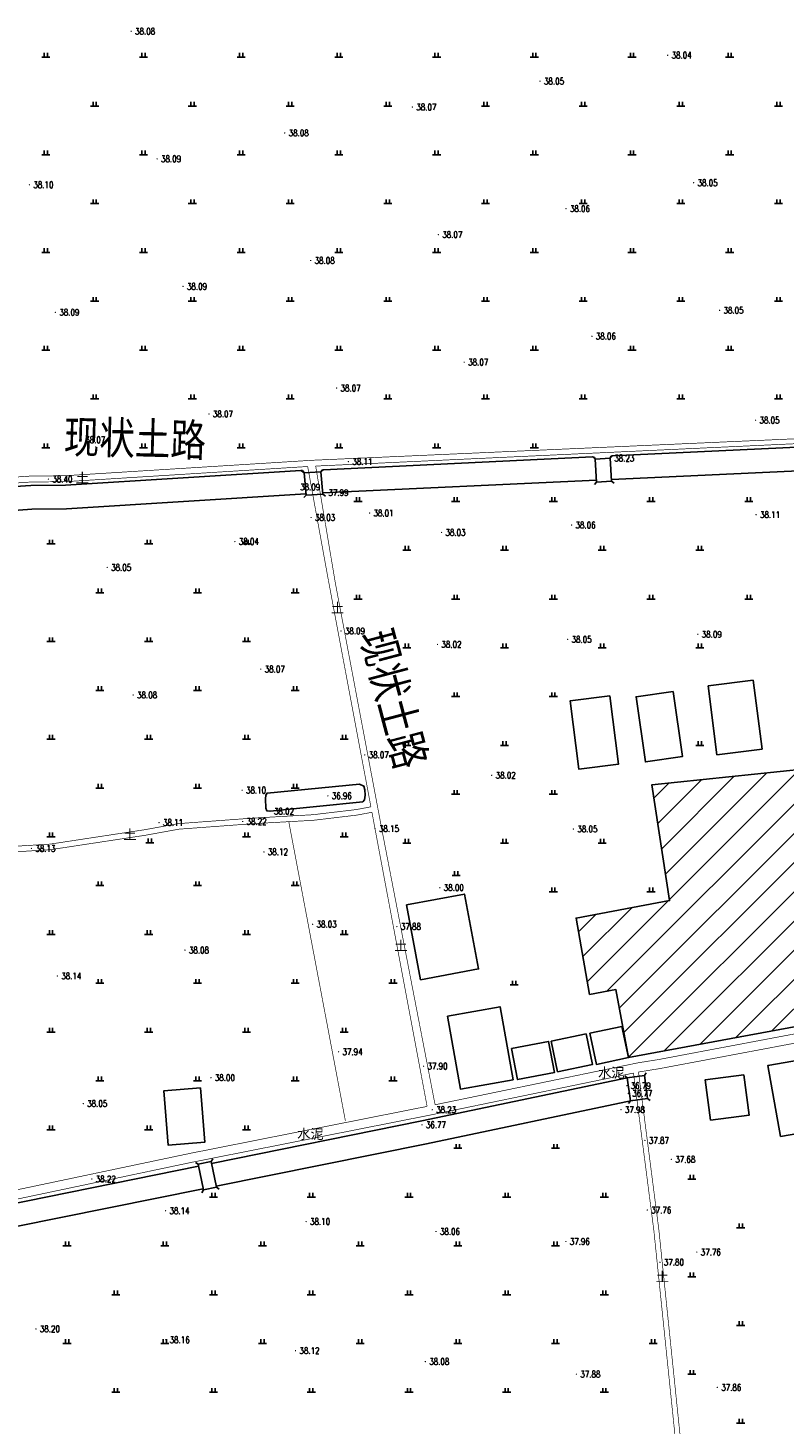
# Model space of a CAD drawing. Extents: x 456755 to 458049, y 3845626 to 3853218.
# Tile 46 of 80: x 457297 to 457529, y 3849996 to 3850425. Entities that reach past the tile are written whole.
import ezdxf
from ezdxf.enums import TextEntityAlignment as Align

# ---------------------------------------------------------------- set-up
doc = ezdxf.new("R2010")
doc.units = 0
doc.linetypes.add('X3', pattern=[5, 4, -1])
doc.layers.get('0').update_dxf_attribs({"linetype": 'CONTINUOUS'})
doc.layers.add('ASSIST', color=7, linetype='CONTINUOUS', plot=False)
for name, color, linetype in [('DLSS', 4, 'CONTINUOUS'), ('DMTZ', 3, 'CONTINUOUS'), ('GCD', 1, 'CONTINUOUS'), ('JMD', 6, 'CONTINUOUS'), ('ZBTZ', 3, 'CONTINUOUS')]:
    doc.layers.add(name, color=color, linetype=linetype)
doc.styles.add('HZ', font='rs.shx', dxfattribs={"width": 0.8, "bigfont": 'hztxt.shx'})
doc.styles.add('仿宋体', font='仿宋_GB2312.ttf', dxfattribs={"width": 0.8})
doc.styles.add('黑体', font='simhei.ttf')
doc.linetypes.add('10411', pattern='A,2,[150,AAA.SHX,S=1,R=0,X=0,Y=1],2,[151,AAA.SHX,S=1,R=0,X=0,Y=3],1e-11', length=4)
doc.linetypes.add('10421', pattern='A,2,[150,AAA.SHX,S=0.5,R=0,X=0,Y=0.5],1e-11', length=2)

# ---------------------------------------------------------------- blocks, each defined once
blk = doc.blocks.new('GC200')
at = {"linetype": 'Continuous', "const_width": 0.2, "flags": 128}
blk.add_lwpolyline([(-0.1, 0, 1), (0.1, 0, 1)], format="xyb", close=True, dxfattribs=at)
blk = doc.blocks.new('gc119')
for p, q in [((-1.25, 0), (1.25, 0)), ((-0.5, 1.3), (-0.5, 0)), ((0.5, 1.3), (0.5, 0))]:
    blk.add_line(p, q)

msp = doc.modelspace()

# ---------------------------------------------------------------- hatches: boundary and pattern name
at = {"layer": 'JMD', "linetype": 'Continuous'}
h = msp.add_hatch(dxfattribs=at)
h.set_pattern_fill('ANSI31', color=256, scale=2, style=0)
h.set_pattern_definition([(45, (6757.7004, -1626.142), (-4.490128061, 4.490128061), [])])
h.paths.add_polyline_path([(457743.8, 3850264.26), (457657.13, 3850248.61), (457653.72, 3850274.67), (457552.65, 3850264.05), (457559.31, 3850200.03), (457488.41, 3850192.66), (457493.86, 3850157.06), (457465.13, 3850151.7), (457469.3, 3850128.23), (457477.37, 3850129.73), (457481.25, 3850108.82), (457683.66, 3850146.35), (457760.66, 3850160.19)])

# ---------------------------------------------------------------- linework, layer by layer
at = {"layer": 'ASSIST', "linetype": 'Continuous', "elevation": -33.29, "flags": 128}
for points in [[(457475.64, 3850293.03), (457476.05, 3850285.97), (457471.4, 3850285.7), (457471, 3850292.76)], [(457386.75, 3850288.85), (457387.38, 3850282.03), (457382.19, 3850281.72), (457381.58, 3850288.56)], [(457481.86, 3850095.51), (457480.86, 3850102.65), (457486.09, 3850103.38), (457487.09, 3850096.23)], [(457350.74, 3850068.15), (457349.09, 3850076.04), (457353.05, 3850076.87), (457354.71, 3850068.98)]]:
    msp.add_lwpolyline(points, close=True, dxfattribs=at)
at = {"layer": 'DLSS', "linetype": 'Continuous'}
for p, q in [((457471, 3850292.76, -33.29), (457470.25, 3850293.43, -33.29)), ((457475.64, 3850293.03, -33.29), (457476.3, 3850293.78, -33.29)), ((457381.58, 3850288.56, -33.29), (457380.81, 3850289.2, -33.29)), ((457386.75, 3850288.85, -33.29), (457387.39, 3850289.61, -33.29)), ((457471.4, 3850285.7, -33.29), (457470.74, 3850284.96, -33.29)), ((457476.05, 3850285.97, -33.29), (457476.79, 3850285.31, -33.29)), ((457382.19, 3850281.72, -33.29), (457381.55, 3850280.95, -33.29)), ((457387.38, 3850282.03, -33.29), (457388.15, 3850281.39, -33.29)), ((457480.86, 3850102.65, -33.29), (457480.07, 3850103.26, -33.29)), ((457486.09, 3850103.38, -33.29), (457486.7, 3850104.18, -33.29)), ((457481.86, 3850095.51, -33.29), (457481.26, 3850094.71, -33.29)), ((457487.09, 3850096.23, -33.29), (457487.89, 3850095.63, -33.29)), ((457353.05, 3850076.87, -33.29), (457353.6, 3850077.7, -33.29)), ((457349.09, 3850076.04, -33.29), (457348.26, 3850076.59, -33.29)), ((457354.71, 3850068.98, -33.29), (457355.54, 3850068.43, -33.29)), ((457350.74, 3850068.15, -33.29), (457350.2, 3850067.31, -33.29))]:
    msp.add_line(p, q, dxfattribs=at)
at = {"layer": 'DLSS', "linetype": 'X3', "const_width": 0.2, "flags": 128}
for points, elevation in [([(456938.81, 3850269), (456960.18, 3850269.22), (457021.89, 3850273), (457068, 3850275.09), (457121.65, 3850277.83), (457191.85, 3850281.07), (457253.22, 3850284.42), (457287.74, 3850286.87), (457297.55, 3850287.54), (457308.26, 3850287.65), (457383.97, 3850292.39), (457535.02, 3850299.11), (457624.97, 3850305.72), (457665.24, 3850309.41)], 5.26), ([(457382.7, 3850290.48), (457389.26, 3850254.46), (457402.12, 3850185.9)], 4.79), ([(457402.12, 3850185.9), (457397.67, 3850185.06), (457384.32, 3850183.47), (457365.71, 3850182.42), (457342.94, 3850180.73), (457332.69, 3850178.87), (457303.62, 3850174.44), (457293.5, 3850173.82), (457287.62, 3850173.82), (457278.88, 3850172.59), (457220.06, 3850163.16), (457131.34, 3850153.68), (457082.12, 3850146.43), (456962.4, 3850131.13), (456945.22, 3850129.87), (456941.15, 3850129.8)], 4.92), ([(457402.44, 3850184.22), (457403.38, 3850179.18), (457419.38, 3850093.84)], 4.79), ([(457770.9, 3850158.47), (457747.17, 3850154.79), (457733.09, 3850152.91), (457714.9, 3850149.14), (457682.33, 3850142.1), (457597.03, 3850128.33), (457490.38, 3850108.22), (457484.15, 3850107.23), (457421.83, 3850094.34)], 4.94), ([(457506.91, 3849755.97), (457508.19, 3849793.98), (457507.81, 3849812.31), (457507.75, 3849821.4), (457506.48, 3849854.03), (457504.26, 3849891.29), (457502.05, 3849929.24), (457489.02, 3850055.65), (457482.76, 3850104.08)], 5.06), ([(457419.38, 3850093.84), (457346.77, 3850079.44), (457203.27, 3850049.2), (457062.62, 3850020.77), (456943.41, 3849996.87)], 4.94)]:
    msp.add_lwpolyline(points, dxfattribs=dict(at, elevation=elevation))
at = {"layer": 'DLSS', "linetype": 'Continuous', "const_width": 0.2, "flags": 128}
for points, elevation in [([(457385.16, 3850290.61), (457535.16, 3850297.61), (457625.12, 3850303.89), (457652.27, 3850306.38)], 5.26), ([(456938.83, 3850267.17), (456960.29, 3850267.39), (457021.99, 3850271.17), (457068.09, 3850273.26), (457121.74, 3850276), (457191.94, 3850279.24), (457253.34, 3850282.59), (457287.86, 3850285.04), (457297.62, 3850285.71), (457308.32, 3850285.82), (457382.7, 3850290.48)], 5.26), ([(457385.16, 3850290.61), (457391.22, 3850254.57), (457405.43, 3850179.22), (457421.83, 3850094.34)], 4.79), ([(457402.44, 3850184.22), (457397.93, 3850183.37), (457384.46, 3850181.76), (457365.83, 3850180.71), (457343.16, 3850179.03), (457332.98, 3850177.18), (457303.81, 3850172.74), (457293.56, 3850172.1), (457287.74, 3850172.1), (457279.13, 3850170.9), (457220.29, 3850161.46), (457131.56, 3850151.98), (457082.35, 3850144.73), (456962.61, 3850129.44), (456950.52, 3850128.6), (456941.19, 3850127.95)], 4.92), ([(457770.88, 3850155.64), (457747.57, 3850152.02), (457733.56, 3850150.15), (457715.48, 3850146.4), (457682.85, 3850139.35), (457597.51, 3850125.57), (457490.86, 3850105.46), (457484.29, 3850104.4)], 4.94), ([(457482.76, 3850104.08), (457420.6, 3850091.23), (457347.33, 3850076.7), (457203.84, 3850046.46), (457063.18, 3850018.03), (456943.46, 3849994.02)], 4.94), ([(457505.14, 3849902.92), (457503.6, 3849929.37), (457490.56, 3850055.83), (457484.29, 3850104.4)], 5.06)]:
    msp.add_lwpolyline(points, dxfattribs=dict(at, elevation=elevation))
at = {"layer": 'DLSS', "linetype": 'Continuous', "elevation": -33.29}
for points in [[(457471.4, 3850285.7), (457471, 3850292.76)], [(457475.64, 3850293.03), (457476.05, 3850285.97)], [(457382.19, 3850281.72), (457381.58, 3850288.56)], [(457386.75, 3850288.85), (457387.38, 3850282.03)], [(457486.09, 3850103.38), (457487.09, 3850096.23)], [(457481.86, 3850095.51), (457480.86, 3850102.65)], [(457350.74, 3850068.15), (457349.09, 3850076.04)], [(457353.05, 3850076.87), (457354.71, 3850068.98)]]:
    msp.add_lwpolyline(points, dxfattribs=at)
at = {"layer": 'DMTZ', "color": 5, "linetype": '10411', "flags": 128}
for points, elevation in [([(457566.05, 3850299), (457535.22, 3850296.55), (457476.26, 3850293.74), (457475.84, 3850293.56), (457475.64, 3850293.03)], 5.26), ([(457471, 3850292.76), (457470.74, 3850293.26), (457470.22, 3850293.45), (457387.58, 3850289.5), (457387.07, 3850289.23), (457386.75, 3850288.85)], 5.26), ([(457476.02, 3850286.48), (457535.65, 3850289.26), (457567, 3850291.98)], 5.26), ([(457381.58, 3850288.56), (457381.09, 3850289.25), (457380.56, 3850289.28), (457308.36, 3850284.76), (457297.66, 3850284.65), (457287.94, 3850283.99), (457253.41, 3850281.53), (457213.04, 3850279.23)], 5.26), ([(457387.35, 3850282.34), (457471.37, 3850286.26)], 5.26), ([(457213.39, 3850272.07), (457253.86, 3850274.24), (457288.44, 3850276.7), (457297.95, 3850277.35), (457308.63, 3850277.46), (457382.16, 3850282.06), (457382.16, 3850282.06)], 5.26), ([(457480.86, 3850102.65), (457417.79, 3850089.42), (457353.18, 3850076.29)], -33.29), ([(457354.63, 3850069.33), (457419.24, 3850082.37), (457482.34, 3850095.61)], -33.29), ([(457349.21, 3850075.48), (457203.9, 3850045.94)], -33.29), ([(457205.68, 3850039.28), (457350.66, 3850068.53)], -33.29)]:
    msp.add_lwpolyline(points, dxfattribs=dict(at, elevation=elevation))
at = {"layer": 'DMTZ', "color": 5, "linetype": '10421', "elevation": 4.73, "flags": 128}
msp.add_lwpolyline([(457371.14, 3850184.52), (457399.6, 3850187.39), (457400.18, 3850188.06), (457400.4, 3850189.45), (457400.29, 3850191.16), (457399.96, 3850192.27), (457398.58, 3850192.83), (457370.22, 3850190.11), (457369.88, 3850189.52), (457369.71, 3850188.37), (457369.88, 3850185.45), (457370.2, 3850184.65), (457371.14, 3850184.52)], dxfattribs=at)
at = {"layer": 'JMD', "linetype": 'Continuous', "elevation": -33.29, "flags": 128}
for points in [[(457552.65, 3850264.05), (457653.72, 3850274.67), (457657.13, 3850248.61), (457743.8, 3850264.26), (457760.66, 3850160.19), (457683.66, 3850146.35), (457481.25, 3850108.82), (457477.37, 3850129.73), (457469.3, 3850128.23), (457465.13, 3850151.7), (457493.86, 3850157.06), (457488.41, 3850192.66), (457559.31, 3850200.03)], [(457519.53, 3850224.81), (457522.23, 3850203.65), (457508.4, 3850201.89), (457505.71, 3850223.05)], [(457475.47, 3850220), (457478.17, 3850199.04), (457465.98, 3850197.47), (457463.29, 3850218.43)], [(457494.91, 3850221.35), (457497.79, 3850201.34), (457486.43, 3850199.7), (457483.54, 3850219.71)], [(457413.06, 3850155.74), (457417.4, 3850132.75), (457435.18, 3850136.11), (457430.84, 3850159.1)], [(457425.62, 3850121.58), (457429.61, 3850099.17), (457445.76, 3850102.04), (457441.77, 3850124.45)], [(457457.48, 3850113.88), (457459.44, 3850104.48), (457470.14, 3850106.71), (457468.18, 3850116.12)], [(457469.33, 3850116.31), (457471.35, 3850106.73), (457481.25, 3850108.82), (457479.23, 3850118.4)], [(457445.31, 3850111.58), (457447.15, 3850102.06), (457458.54, 3850104.27), (457456.7, 3850113.79)], [(457527.92, 3850084.59), (457542.61, 3850087.19), (457538.76, 3850109.01), (457524.06, 3850106.41)], [(457506.41, 3850089.61), (457518.24, 3850091.13), (457516.64, 3850103.53), (457504.81, 3850102.01)], [(457349.76, 3850099.56), (457351.09, 3850082.81), (457339.9, 3850081.92), (457338.57, 3850098.67)]]:
    msp.add_lwpolyline(points, close=True, dxfattribs=at)
at = {"layer": 'ZBTZ', "linetype": 'Continuous', "const_width": 0.2, "elevation": -33.29, "flags": 128}
msp.add_lwpolyline([(457394.29, 3850089.4), (457376.9, 3850181.34)], dxfattribs=at)

# ---------------------------------------------------------------- block references
at = {"layer": 'GCD', "linetype": 'Continuous'}
ref = msp.add_blockref('GC200', (457328.5, 3850424.22, 4.79), dxfattribs=at)
ref.add_attrib('height', '38.08', dxfattribs={"linetype": 'Continuous', "height": 2, "style": 'HZ', "width": 0.8}).set_placement((457329.7, 3850424.22, -33.29), align=Align.MIDDLE_LEFT)
ref = msp.add_blockref('GC200', (457493.26, 3850416.87, 4.75), dxfattribs=at)
ref.add_attrib('height', '38.04', dxfattribs={"linetype": 'Continuous', "height": 2, "style": 'HZ', "width": 0.8}).set_placement((457494.46, 3850416.87, -33.29), align=Align.MIDDLE_LEFT)
ref = msp.add_blockref('GC200', (457454.06, 3850408.9, 4.76), dxfattribs=at)
ref.add_attrib('height', '38.05', dxfattribs={"linetype": 'Continuous', "height": 2, "style": 'HZ', "width": 0.8}).set_placement((457455.26, 3850408.9, -33.29), align=Align.MIDDLE_LEFT)
ref = msp.add_blockref('GC200', (457414.86, 3850400.94, 4.77), dxfattribs=at)
ref.add_attrib('height', '38.07', dxfattribs={"linetype": 'Continuous', "height": 2, "style": 'HZ', "width": 0.8}).set_placement((457416.06, 3850400.94, -33.29), align=Align.MIDDLE_LEFT)
ref = msp.add_blockref('GC200', (457375.67, 3850392.98, 4.78), dxfattribs=at)
ref.add_attrib('height', '38.08', dxfattribs={"linetype": 'Continuous', "height": 2, "style": 'HZ', "width": 0.8}).set_placement((457376.87, 3850392.98, -33.29), align=Align.MIDDLE_LEFT)
ref = msp.add_blockref('GC200', (457336.47, 3850385.02, 4.79), dxfattribs=at)
ref.add_attrib('height', '38.09', dxfattribs={"linetype": 'Continuous', "height": 2, "style": 'HZ', "width": 0.8}).set_placement((457337.67, 3850385.02, -33.29), align=Align.MIDDLE_LEFT)
ref = msp.add_blockref('GC200', (457297.27, 3850377.06, 4.8), dxfattribs=at)
ref.add_attrib('height', '38.10', dxfattribs={"linetype": 'Continuous', "height": 2, "style": 'HZ', "width": 0.8}).set_placement((457298.47, 3850377.06, -33.29), align=Align.MIDDLE_LEFT)
ref = msp.add_blockref('GC200', (457501.23, 3850377.67, 4.75), dxfattribs=at)
ref.add_attrib('height', '38.05', dxfattribs={"linetype": 'Continuous', "height": 2, "style": 'HZ', "width": 0.8}).set_placement((457502.43, 3850377.67, -33.29), align=Align.MIDDLE_LEFT)
ref = msp.add_blockref('GC200', (457462.03, 3850369.71, 4.76), dxfattribs=at)
ref.add_attrib('height', '38.06', dxfattribs={"linetype": 'Continuous', "height": 2, "style": 'HZ', "width": 0.8}).set_placement((457463.23, 3850369.71, -33.29), align=Align.MIDDLE_LEFT)
ref = msp.add_blockref('GC200', (457422.83, 3850361.74, 4.78), dxfattribs=at)
ref.add_attrib('height', '38.07', dxfattribs={"linetype": 'Continuous', "height": 2, "style": 'HZ', "width": 0.8}).set_placement((457424.03, 3850361.74, -33.29), align=Align.MIDDLE_LEFT)
ref = msp.add_blockref('GC200', (457383.63, 3850353.78, 4.79), dxfattribs=at)
ref.add_attrib('height', '38.08', dxfattribs={"linetype": 'Continuous', "height": 2, "style": 'HZ', "width": 0.8}).set_placement((457384.83, 3850353.78, -33.29), align=Align.MIDDLE_LEFT)
ref = msp.add_blockref('GC200', (457344.43, 3850345.82, 4.79), dxfattribs=at)
ref.add_attrib('height', '38.09', dxfattribs={"linetype": 'Continuous', "height": 2, "style": 'HZ', "width": 0.8}).set_placement((457345.63, 3850345.82, -33.29), align=Align.MIDDLE_LEFT)
ref = msp.add_blockref('GC200', (457305.23, 3850337.86, 4.79), dxfattribs=at)
ref.add_attrib('height', '38.09', dxfattribs={"linetype": 'Continuous', "height": 2, "style": 'HZ', "width": 0.8}).set_placement((457306.43, 3850337.86, -33.29), align=Align.MIDDLE_LEFT)
ref = msp.add_blockref('GC200', (457509.19, 3850338.47, 4.76), dxfattribs=at)
ref.add_attrib('height', '38.05', dxfattribs={"linetype": 'Continuous', "height": 2, "style": 'HZ', "width": 0.8}).set_placement((457510.39, 3850338.47, -33.29), align=Align.MIDDLE_LEFT)
ref = msp.add_blockref('GC200', (457469.99, 3850330.51, 4.77), dxfattribs=at)
ref.add_attrib('height', '38.06', dxfattribs={"linetype": 'Continuous', "height": 2, "style": 'HZ', "width": 0.8}).set_placement((457471.19, 3850330.51, -33.29), align=Align.MIDDLE_LEFT)
ref = msp.add_blockref('GC200', (457430.79, 3850322.54, 4.78), dxfattribs=at)
ref.add_attrib('height', '38.07', dxfattribs={"linetype": 'Continuous', "height": 2, "style": 'HZ', "width": 0.8}).set_placement((457431.99, 3850322.54, -33.29), align=Align.MIDDLE_LEFT)
ref = msp.add_blockref('GC200', (457391.59, 3850314.58, 4.78), dxfattribs=at)
ref.add_attrib('height', '38.07', dxfattribs={"linetype": 'Continuous', "height": 2, "style": 'HZ', "width": 0.8}).set_placement((457392.79, 3850314.58, -33.29), align=Align.MIDDLE_LEFT)
ref = msp.add_blockref('GC200', (457352.39, 3850306.62, 4.78), dxfattribs=at)
ref.add_attrib('height', '38.07', dxfattribs={"linetype": 'Continuous', "height": 2, "style": 'HZ', "width": 0.8}).set_placement((457353.59, 3850306.62, -33.29), align=Align.MIDDLE_LEFT)
ref = msp.add_blockref('GC200', (457520.25, 3850304.71, 4.76), dxfattribs=at)
ref.add_attrib('height', '38.05', dxfattribs={"linetype": 'Continuous', "height": 2, "style": 'HZ', "width": 0.8}).set_placement((457521.45, 3850304.71, -33.29), align=Align.MIDDLE_LEFT)
ref = msp.add_blockref('GC200', (457313.19, 3850298.66, 4.78), dxfattribs=at)
ref.add_attrib('height', '38.07', dxfattribs={"linetype": 'Continuous', "height": 2, "style": 'HZ', "width": 0.8}).set_placement((457314.39, 3850298.66, -33.29), align=Align.MIDDLE_LEFT)
ref = msp.add_blockref('GC200', (457395.22, 3850291.99, 4.82), dxfattribs=at)
ref.add_attrib('height', '38.11', dxfattribs={"linetype": 'Continuous', "height": 2, "style": 'HZ', "width": 0.8}).set_placement((457396.42, 3850291.99, -33.29), align=Align.MIDDLE_LEFT)
ref = msp.add_blockref('GC200', (457475.64, 3850293.03, 4.94), dxfattribs=at)
ref.add_attrib('height', '38.23', dxfattribs={"linetype": 'Continuous', "height": 2, "style": 'HZ', "width": 0.8}).set_placement((457476.84, 3850293.03, -33.29), align=Align.MIDDLE_LEFT)
ref = msp.add_blockref('GC200', (457303.1, 3850286.61, 5.11), dxfattribs=at)
ref.add_attrib('height', '38.40', dxfattribs={"linetype": 'Continuous', "height": 2, "style": 'HZ', "width": 0.8}).set_placement((457304.3, 3850286.61, -33.29), align=Align.MIDDLE_LEFT)
ref = msp.add_blockref('GC200', (457382.23, 3850282.18, 4.79), dxfattribs=at)
ref.add_attrib('height', '38.09', dxfattribs={"linetype": 'Continuous', "height": 2, "style": 'HZ', "width": 0.8}).set_placement((457380.38, 3850284.17, -33.29), align=Align.MIDDLE_LEFT)
ref = msp.add_blockref('GC200', (457387.88, 3850282.44, 4.7), dxfattribs=at)
ref.add_attrib('height', '37.99', dxfattribs={"linetype": 'Continuous', "height": 2, "style": 'HZ', "width": 0.8}).set_placement((457389.08, 3850282.44, -33.29), align=Align.MIDDLE_LEFT)
ref = msp.add_blockref('GC200', (457383.77, 3850274.81, 4.74), dxfattribs=at)
ref.add_attrib('height', '38.03', dxfattribs={"linetype": 'Continuous', "height": 2, "style": 'HZ', "width": 0.8}).set_placement((457384.97, 3850274.81, -33.29), align=Align.MIDDLE_LEFT)
ref = msp.add_blockref('GC200', (457401.71, 3850276.17, 4.72), dxfattribs=at)
ref.add_attrib('height', '38.01', dxfattribs={"linetype": 'Continuous', "height": 2, "style": 'HZ', "width": 0.8}).set_placement((457402.91, 3850276.17, -33.29), align=Align.MIDDLE_LEFT)
ref = msp.add_blockref('GC200', (457520.41, 3850275.68, 4.81), dxfattribs=at)
ref.add_attrib('height', '38.11', dxfattribs={"linetype": 'Continuous', "height": 2, "style": 'HZ', "width": 0.8}).set_placement((457521.61, 3850275.68, -33.29), align=Align.MIDDLE_LEFT)
ref = msp.add_blockref('GC200', (457423.81, 3850270.22, 4.73), dxfattribs=at)
ref.add_attrib('height', '38.03', dxfattribs={"linetype": 'Continuous', "height": 2, "style": 'HZ', "width": 0.8}).set_placement((457425.01, 3850270.22, -33.29), align=Align.MIDDLE_LEFT)
ref = msp.add_blockref('GC200', (457463.75, 3850272.48, 4.77), dxfattribs=at)
ref.add_attrib('height', '38.06', dxfattribs={"linetype": 'Continuous', "height": 2, "style": 'HZ', "width": 0.8}).set_placement((457464.95, 3850272.48, -33.29), align=Align.MIDDLE_LEFT)
ref = msp.add_blockref('GC200', (457360.35, 3850267.42, 4.75), dxfattribs=at)
ref.add_attrib('height', '38.04', dxfattribs={"linetype": 'Continuous', "height": 2, "style": 'HZ', "width": 0.8}).set_placement((457361.55, 3850267.42, -33.29), align=Align.MIDDLE_LEFT)
ref = msp.add_blockref('GC200', (457321.15, 3850259.46, 4.76), dxfattribs=at)
ref.add_attrib('height', '38.05', dxfattribs={"linetype": 'Continuous', "height": 2, "style": 'HZ', "width": 0.8}).set_placement((457322.35, 3850259.46, -33.29), align=Align.MIDDLE_LEFT)
ref = msp.add_blockref('GC200', (457392.94, 3850239.93, 4.79), dxfattribs=at)
ref.add_attrib('height', '38.09', dxfattribs={"linetype": 'Continuous', "height": 2, "style": 'HZ', "width": 0.8}).set_placement((457394.14, 3850239.93, -33.29), align=Align.MIDDLE_LEFT)
ref = msp.add_blockref('GC200', (457422.57, 3850235.81, 4.72), dxfattribs=at)
ref.add_attrib('height', '38.02', dxfattribs={"linetype": 'Continuous', "height": 2, "style": 'HZ', "width": 0.8}).set_placement((457423.77, 3850235.81, -33.29), align=Align.MIDDLE_LEFT)
ref = msp.add_blockref('GC200', (457462.54, 3850237.35, 4.76), dxfattribs=at)
ref.add_attrib('height', '38.05', dxfattribs={"linetype": 'Continuous', "height": 2, "style": 'HZ', "width": 0.8}).set_placement((457463.74, 3850237.35, -33.29), align=Align.MIDDLE_LEFT)
ref = msp.add_blockref('GC200', (457502.51, 3850238.9, 4.79), dxfattribs=at)
ref.add_attrib('height', '38.09', dxfattribs={"linetype": 'Continuous', "height": 2, "style": 'HZ', "width": 0.8}).set_placement((457503.71, 3850238.9, -33.29), align=Align.MIDDLE_LEFT)
ref = msp.add_blockref('GC200', (457368.31, 3850228.22, 4.77), dxfattribs=at)
ref.add_attrib('height', '38.07', dxfattribs={"linetype": 'Continuous', "height": 2, "style": 'HZ', "width": 0.8}).set_placement((457369.51, 3850228.22, -33.29), align=Align.MIDDLE_LEFT)
ref = msp.add_blockref('GC200', (457329.11, 3850220.26, 4.79), dxfattribs=at)
ref.add_attrib('height', '38.08', dxfattribs={"linetype": 'Continuous', "height": 2, "style": 'HZ', "width": 0.8}).set_placement((457330.31, 3850220.26, -33.29), align=Align.MIDDLE_LEFT)
ref = msp.add_blockref('GC200', (457400.23, 3850201.86, 4.77), dxfattribs=at)
ref.add_attrib('height', '38.07', dxfattribs={"linetype": 'Continuous', "height": 2, "style": 'HZ', "width": 0.8}).set_placement((457401.43, 3850201.86, -33.29), align=Align.MIDDLE_LEFT)
ref = msp.add_blockref('GC200', (457439.23, 3850195.59, 4.73), dxfattribs=at)
ref.add_attrib('height', '38.02', dxfattribs={"linetype": 'Continuous', "height": 2, "style": 'HZ', "width": 0.8}).set_placement((457440.43, 3850195.59, -33.29), align=Align.MIDDLE_LEFT)
ref = msp.add_blockref('GC200', (457362.57, 3850191, 4.81), dxfattribs=at)
ref.add_attrib('height', '38.10', dxfattribs={"linetype": 'Continuous', "height": 2, "style": 'HZ', "width": 0.8}).set_placement((457363.77, 3850191, -33.29), align=Align.MIDDLE_LEFT)
ref = msp.add_blockref('GC200', (457388.91, 3850189.26, 3.67), dxfattribs=at)
ref.add_attrib('height', '36.96', dxfattribs={"linetype": 'Continuous', "height": 2, "style": 'HZ', "width": 0.8}).set_placement((457390.11, 3850189.26, -33.29), align=Align.MIDDLE_LEFT)
ref = msp.add_blockref('GC200', (457371.14, 3850184.52, 4.73), dxfattribs=at)
ref.add_attrib('height', '38.02', dxfattribs={"linetype": 'Continuous', "height": 2, "style": 'HZ', "width": 0.8}).set_placement((457372.34, 3850184.52, -33.29), align=Align.MIDDLE_LEFT)
ref = msp.add_blockref('GC200', (457337.07, 3850181.06, 4.82), dxfattribs=at)
ref.add_attrib('height', '38.11', dxfattribs={"linetype": 'Continuous', "height": 2, "style": 'HZ', "width": 0.8}).set_placement((457338.27, 3850181.06, -33.29), align=Align.MIDDLE_LEFT)
ref = msp.add_blockref('GC200', (457362.73, 3850181.39, 4.92), dxfattribs=at)
ref.add_attrib('height', '38.22', dxfattribs={"linetype": 'Continuous', "height": 2, "style": 'HZ', "width": 0.8}).set_placement((457363.93, 3850181.39, -33.29), align=Align.MIDDLE_LEFT)
ref = msp.add_blockref('GC200', (457403.38, 3850179.18, 4.86), dxfattribs=at)
ref.add_attrib('height', '38.15', dxfattribs={"linetype": 'Continuous', "height": 2, "style": 'HZ', "width": 0.8}).set_placement((457404.58, 3850179.18, -33.29), align=Align.MIDDLE_LEFT)
ref = msp.add_blockref('GC200', (457464.31, 3850179.08, 4.75), dxfattribs=at)
ref.add_attrib('height', '38.05', dxfattribs={"linetype": 'Continuous', "height": 2, "style": 'HZ', "width": 0.8}).set_placement((457465.51, 3850179.08, -33.29), align=Align.MIDDLE_LEFT)
ref = msp.add_blockref('GC200', (457297.87, 3850173.1, 4.84), dxfattribs=at)
ref.add_attrib('height', '38.13', dxfattribs={"linetype": 'Continuous', "height": 2, "style": 'HZ', "width": 0.8}).set_placement((457299.07, 3850173.1, -33.29), align=Align.MIDDLE_LEFT)
ref = msp.add_blockref('GC200', (457369.27, 3850172.04, 4.83), dxfattribs=at)
ref.add_attrib('height', '38.12', dxfattribs={"linetype": 'Continuous', "height": 2, "style": 'HZ', "width": 0.8}).set_placement((457370.47, 3850172.04, -33.29), align=Align.MIDDLE_LEFT)
ref = msp.add_blockref('GC200', (457423.29, 3850161.06, 4.71), dxfattribs=at)
ref.add_attrib('height', '38.00', dxfattribs={"linetype": 'Continuous', "height": 2, "style": 'HZ', "width": 0.8}).set_placement((457424.49, 3850161.06, -33.29), align=Align.MIDDLE_LEFT)
ref = msp.add_blockref('GC200', (457384.23, 3850149.82, 4.74), dxfattribs=at)
ref.add_attrib('height', '38.03', dxfattribs={"linetype": 'Continuous', "height": 2, "style": 'HZ', "width": 0.8}).set_placement((457385.43, 3850149.82, -33.29), align=Align.MIDDLE_LEFT)
ref = msp.add_blockref('GC200', (457410.11, 3850149.11, 4.59), dxfattribs=at)
ref.add_attrib('height', '37.88', dxfattribs={"linetype": 'Continuous', "height": 2, "style": 'HZ', "width": 0.8}).set_placement((457411.31, 3850149.11, -33.29), align=Align.MIDDLE_LEFT)
ref = msp.add_blockref('GC200', (457345.03, 3850141.86, 4.79), dxfattribs=at)
ref.add_attrib('height', '38.08', dxfattribs={"linetype": 'Continuous', "height": 2, "style": 'HZ', "width": 0.8}).set_placement((457346.23, 3850141.86, -33.29), align=Align.MIDDLE_LEFT)
ref = msp.add_blockref('GC200', (457305.83, 3850133.9, 4.84), dxfattribs=at)
ref.add_attrib('height', '38.14', dxfattribs={"linetype": 'Continuous', "height": 2, "style": 'HZ', "width": 0.8}).set_placement((457307.03, 3850133.9, -33.29), align=Align.MIDDLE_LEFT)
ref = msp.add_blockref('GC200', (457392.19, 3850110.62, 4.65), dxfattribs=at)
ref.add_attrib('height', '37.94', dxfattribs={"linetype": 'Continuous', "height": 2, "style": 'HZ', "width": 0.8}).set_placement((457393.39, 3850110.62, -33.29), align=Align.MIDDLE_LEFT)
ref = msp.add_blockref('GC200', (457418.29, 3850106.19, 4.6), dxfattribs=at)
ref.add_attrib('height', '37.90', dxfattribs={"linetype": 'Continuous', "height": 2, "style": 'HZ', "width": 0.8}).set_placement((457419.49, 3850106.19, -33.29), align=Align.MIDDLE_LEFT)
ref = msp.add_blockref('GC200', (457352.99, 3850102.66, 4.7), dxfattribs=at)
ref.add_attrib('height', '38.00', dxfattribs={"linetype": 'Continuous', "height": 2, "style": 'HZ', "width": 0.8}).set_placement((457354.19, 3850102.66, -33.29), align=Align.MIDDLE_LEFT)
ref = msp.add_blockref('GC200', (457480.71, 3850100.2, 3.5), dxfattribs=at)
ref.add_attrib('height', '36.79', dxfattribs={"linetype": 'Continuous', "height": 2, "style": 'HZ', "width": 0.8}).set_placement((457481.91, 3850100.2, -33.29), align=Align.MIDDLE_LEFT)
ref = msp.add_blockref('GC200', (457481.16, 3850097.83, 3.48), dxfattribs=at)
ref.add_attrib('height', '36.77', dxfattribs={"linetype": 'Continuous', "height": 2, "style": 'HZ', "width": 0.8}).set_placement((457482.36, 3850097.83, -33.29), align=Align.MIDDLE_LEFT)
ref = msp.add_blockref('GC200', (457313.79, 3850094.7, 4.75), dxfattribs=at)
ref.add_attrib('height', '38.05', dxfattribs={"linetype": 'Continuous', "height": 2, "style": 'HZ', "width": 0.8}).set_placement((457314.99, 3850094.7, -33.29), align=Align.MIDDLE_LEFT)
ref = msp.add_blockref('GC200', (457420.95, 3850092.81, 4.94), dxfattribs=at)
ref.add_attrib('height', '38.23', dxfattribs={"linetype": 'Continuous', "height": 2, "style": 'HZ', "width": 0.8}).set_placement((457422.15, 3850092.81, -33.29), align=Align.MIDDLE_LEFT)
ref = msp.add_blockref('GC200', (457478.91, 3850092.83, 4.69), dxfattribs=at)
ref.add_attrib('height', '37.98', dxfattribs={"linetype": 'Continuous', "height": 2, "style": 'HZ', "width": 0.8}).set_placement((457480.11, 3850092.83, -33.29), align=Align.MIDDLE_LEFT)
ref = msp.add_blockref('GC200', (457417.81, 3850088.18, 3.47), dxfattribs=at)
ref.add_attrib('height', '36.77', dxfattribs={"linetype": 'Continuous', "height": 2, "style": 'HZ', "width": 0.8}).set_placement((457419.01, 3850088.18, -33.29), align=Align.MIDDLE_LEFT)
ref = msp.add_blockref('GC200', (457486.28, 3850083.37, 4.58), dxfattribs=at)
ref.add_attrib('height', '37.87', dxfattribs={"linetype": 'Continuous', "height": 2, "style": 'HZ', "width": 0.8}).set_placement((457487.48, 3850083.37, -33.29), align=Align.MIDDLE_LEFT)
ref = msp.add_blockref('GC200', (457494.38, 3850077.55, 4.39), dxfattribs=at)
ref.add_attrib('height', '37.68', dxfattribs={"linetype": 'Continuous', "height": 2, "style": 'HZ', "width": 0.8}).set_placement((457495.58, 3850077.55, -33.29), align=Align.MIDDLE_LEFT)
ref = msp.add_blockref('GC200', (457316.42, 3850071.52, 4.92), dxfattribs=at)
ref.add_attrib('height', '38.22', dxfattribs={"linetype": 'Continuous', "height": 2, "style": 'HZ', "width": 0.8}).set_placement((457317.62, 3850071.52, -33.29), align=Align.MIDDLE_LEFT)
ref = msp.add_blockref('GC200', (457339.06, 3850061.77, 4.85), dxfattribs=at)
ref.add_attrib('height', '38.14', dxfattribs={"linetype": 'Continuous', "height": 2, "style": 'HZ', "width": 0.8}).set_placement((457340.26, 3850061.77, -33.29), align=Align.MIDDLE_LEFT)
ref = msp.add_blockref('GC200', (457486.99, 3850061.97, 4.47), dxfattribs=at)
ref.add_attrib('height', '37.76', dxfattribs={"linetype": 'Continuous', "height": 2, "style": 'HZ', "width": 0.8}).set_placement((457488.19, 3850061.97, -33.29), align=Align.MIDDLE_LEFT)
ref = msp.add_blockref('GC200', (457382.23, 3850058.45, 4.8), dxfattribs=at)
ref.add_attrib('height', '38.10', dxfattribs={"linetype": 'Continuous', "height": 2, "style": 'HZ', "width": 0.8}).set_placement((457383.43, 3850058.45, -33.29), align=Align.MIDDLE_LEFT)
ref = msp.add_blockref('GC200', (457422.11, 3850055.39, 4.76), dxfattribs=at)
ref.add_attrib('height', '38.06', dxfattribs={"linetype": 'Continuous', "height": 2, "style": 'HZ', "width": 0.8}).set_placement((457423.31, 3850055.39, -33.29), align=Align.MIDDLE_LEFT)
ref = msp.add_blockref('GC200', (457461.99, 3850052.32, 4.66), dxfattribs=at)
ref.add_attrib('height', '37.96', dxfattribs={"linetype": 'Continuous', "height": 2, "style": 'HZ', "width": 0.8}).set_placement((457463.19, 3850052.32, -33.29), align=Align.MIDDLE_LEFT)
ref = msp.add_blockref('GC200', (457502.21, 3850049.06, 4.46), dxfattribs=at)
ref.add_attrib('height', '37.76', dxfattribs={"linetype": 'Continuous', "height": 2, "style": 'HZ', "width": 0.8}).set_placement((457503.41, 3850049.06, -33.29), align=Align.MIDDLE_LEFT)
ref = msp.add_blockref('GC200', (457490.87, 3850045.94, 4.51), dxfattribs=at)
ref.add_attrib('height', '37.80', dxfattribs={"linetype": 'Continuous', "height": 2, "style": 'HZ', "width": 0.8}).set_placement((457492.07, 3850045.94, -33.29), align=Align.MIDDLE_LEFT)
ref = msp.add_blockref('GC200', (457299.25, 3850025.45, 4.9), dxfattribs=at)
ref.add_attrib('height', '38.20', dxfattribs={"linetype": 'Continuous', "height": 2, "style": 'HZ', "width": 0.8}).set_placement((457300.45, 3850025.45, -33.29), align=Align.MIDDLE_LEFT)
ref = msp.add_blockref('GC200', (457339.11, 3850022.11, 4.86), dxfattribs=at)
ref.add_attrib('height', '38.16', dxfattribs={"linetype": 'Continuous', "height": 2, "style": 'HZ', "width": 0.8}).set_placement((457340.31, 3850022.11, -33.29), align=Align.MIDDLE_LEFT)
ref = msp.add_blockref('GC200', (457378.97, 3850018.77, 4.82), dxfattribs=at)
ref.add_attrib('height', '38.12', dxfattribs={"linetype": 'Continuous', "height": 2, "style": 'HZ', "width": 0.8}).set_placement((457380.17, 3850018.77, -33.29), align=Align.MIDDLE_LEFT)
ref = msp.add_blockref('GC200', (457418.83, 3850015.43, 4.78), dxfattribs=at)
ref.add_attrib('height', '38.08', dxfattribs={"linetype": 'Continuous', "height": 2, "style": 'HZ', "width": 0.8}).set_placement((457420.03, 3850015.43, -33.29), align=Align.MIDDLE_LEFT)
ref = msp.add_blockref('GC200', (457465.23, 3850011.55, 4.58), dxfattribs=at)
ref.add_attrib('height', '37.88', dxfattribs={"linetype": 'Continuous', "height": 2, "style": 'HZ', "width": 0.8}).set_placement((457466.43, 3850011.55, -33.29), align=Align.MIDDLE_LEFT)
ref = msp.add_blockref('GC200', (457508.5, 3850007.48, 4.57), dxfattribs=at)
ref.add_attrib('height', '37.86', dxfattribs={"linetype": 'Continuous', "height": 2, "style": 'HZ', "width": 0.8}).set_placement((457509.7, 3850007.48, -33.29), align=Align.MIDDLE_LEFT)
at = {"layer": 'ZBTZ', "linetype": 'Continuous'}
for p in [(457302.3, 3850416.26, -33.29), (457332.3, 3850416.26, -33.29), (457362.3, 3850416.26, -33.29), (457392.3, 3850416.26, -33.29), (457422.3, 3850416.26, -33.29), (457452.3, 3850416.26, -33.29), (457482.3, 3850416.26, -33.29), (457512.3, 3850416.26, -33.29), (457317.3, 3850401.26, -33.29), (457347.3, 3850401.26, -33.29), (457377.3, 3850401.26, -33.29), (457407.3, 3850401.26, -33.29), (457437.3, 3850401.26, -33.29), (457467.3, 3850401.26, -33.29), (457497.3, 3850401.26, -33.29), (457527.3, 3850401.26, -33.29), (457302.3, 3850386.26, -33.29), (457332.3, 3850386.26, -33.29), (457362.3, 3850386.26, -33.29), (457392.3, 3850386.26, -33.29), (457422.3, 3850386.26, -33.29), (457452.3, 3850386.26, -33.29), (457482.3, 3850386.26, -33.29), (457512.3, 3850386.26, -33.29), (457317.3, 3850371.26, -33.29), (457347.3, 3850371.26, -33.29), (457377.3, 3850371.26, -33.29), (457407.3, 3850371.26, -33.29), (457437.3, 3850371.26, -33.29), (457467.3, 3850371.26, -33.29), (457497.3, 3850371.26, -33.29), (457527.3, 3850371.26, -33.29), (457302.3, 3850356.26, -33.29), (457332.3, 3850356.26, -33.29), (457362.3, 3850356.26, -33.29), (457392.3, 3850356.26, -33.29), (457422.3, 3850356.26, -33.29), (457452.3, 3850356.26, -33.29), (457482.3, 3850356.26, -33.29), (457512.3, 3850356.26, -33.29), (457317.3, 3850341.26, -33.29), (457347.3, 3850341.26, -33.29), (457377.3, 3850341.26, -33.29), (457407.3, 3850341.26, -33.29), (457437.3, 3850341.26, -33.29), (457467.3, 3850341.26, -33.29), (457497.3, 3850341.26, -33.29), (457527.3, 3850341.26, -33.29), (457302.3, 3850326.26, -33.29), (457332.3, 3850326.26, -33.29), (457362.3, 3850326.26, -33.29), (457392.3, 3850326.26, -33.29), (457422.3, 3850326.26, -33.29), (457452.3, 3850326.26, -33.29), (457482.3, 3850326.26, -33.29), (457512.3, 3850326.26, -33.29), (457317.3, 3850311.26, -33.29), (457347.3, 3850311.26, -33.29), (457377.3, 3850311.26, -33.29), (457407.3, 3850311.26, -33.29), (457437.3, 3850311.26, -33.29), (457467.3, 3850311.26, -33.29), (457497.3, 3850311.26, -33.29), (457527.3, 3850311.26, -33.29), (457302.3, 3850296.26, -33.29), (457332.3, 3850296.26, -33.29), (457362.3, 3850296.26, -33.29), (457392.3, 3850296.26, -33.29), (457422.3, 3850296.26, -33.29), (457452.3, 3850296.26, -33.29), (457398.15, 3850279.76, -33.29), (457428.15, 3850279.76, -33.29), (457458.15, 3850279.76, -33.29), (457488.15, 3850279.76, -33.29), (457518.15, 3850279.76, -33.29), (457303.89, 3850266.68, -33.29), (457333.89, 3850266.68, -33.29), (457363.89, 3850266.68, -33.29), (457413.15, 3850264.76, -33.29), (457443.15, 3850264.76, -33.29), (457473.15, 3850264.76, -33.29), (457503.15, 3850264.76, -33.29), (457318.89, 3850251.68, -33.29), (457348.89, 3850251.68, -33.29), (457378.89, 3850251.68, -33.29), (457398.15, 3850249.76, -33.29), (457428.15, 3850249.76, -33.29), (457458.15, 3850249.76, -33.29), (457488.15, 3850249.76, -33.29), (457518.15, 3850249.76, -33.29), (457303.89, 3850236.68, -33.29), (457333.89, 3850236.68, -33.29), (457363.89, 3850236.68, -33.29), (457413.15, 3850234.76, -33.29), (457443.15, 3850234.76, -33.29), (457473.15, 3850234.76, -33.29), (457503.15, 3850234.76, -33.29), (457318.89, 3850221.68, -33.29), (457348.89, 3850221.68, -33.29), (457378.89, 3850221.68, -33.29), (457428.15, 3850219.76, -33.29), (457458.15, 3850219.76, -33.29), (457303.89, 3850206.68, -33.29), (457333.89, 3850206.68, -33.29), (457363.89, 3850206.68, -33.29), (457393.89, 3850206.68, -33.29), (457413.15, 3850204.76, -33.29), (457443.15, 3850204.76, -33.29), (457503.15, 3850204.76, -33.29), (457318.89, 3850191.68, -33.29), (457348.89, 3850191.68, -33.29), (457378.89, 3850191.68, -33.29), (457428.15, 3850189.76, -33.29), (457458.15, 3850189.76, -33.29), (457303.89, 3850176.68, -33.29), (457334.25, 3850174.84, -33.29), (457363.89, 3850176.68, -33.29), (457393.89, 3850176.68, -33.29), (457413.15, 3850174.76, -33.29), (457443.15, 3850174.76, -33.29), (457473.15, 3850174.76, -33.29), (457318.89, 3850161.68, -33.29), (457348.89, 3850161.68, -33.29), (457378.89, 3850161.68, -33.29), (457428.28, 3850164.81, -33.29), (457458.15, 3850159.76, -33.29), (457488.15, 3850159.76, -33.29), (457303.89, 3850146.68, -33.29), (457333.89, 3850146.68, -33.29), (457363.89, 3850146.68, -33.29), (457393.89, 3850146.68, -33.29), (457318.89, 3850131.68, -33.29), (457348.89, 3850131.68, -33.29), (457378.89, 3850131.68, -33.29), (457408.89, 3850131.68, -33.29), (457446.13, 3850131.16, -33.29), (457303.89, 3850116.68, -33.29), (457333.89, 3850116.68, -33.29), (457363.89, 3850116.68, -33.29), (457393.89, 3850116.68, -33.29), (457318.89, 3850101.68, -33.29), (457348.89, 3850101.68, -33.29), (457378.89, 3850101.68, -33.29), (457408.89, 3850101.68, -33.29), (457303.89, 3850086.68, -33.29), (457333.89, 3850086.68, -33.29), (457363.89, 3850086.68, -33.29), (457428.81, 3850080.97, -33.29), (457458.81, 3850080.97, -33.29), (457500.69, 3850071.51, -33.29), (457353.81, 3850065.97, -33.29), (457383.81, 3850065.97, -33.29), (457413.81, 3850065.97, -33.29), (457443.81, 3850065.97, -33.29), (457473.81, 3850065.97, -33.29), (457515.69, 3850056.51, -33.29), (457308.81, 3850050.97, -33.29), (457338.81, 3850050.97, -33.29), (457368.81, 3850050.97, -33.29), (457398.81, 3850050.97, -33.29), (457428.81, 3850050.97, -33.29), (457458.81, 3850050.97, -33.29), (457500.69, 3850041.51, -33.29), (457323.81, 3850035.97, -33.29), (457353.81, 3850035.97, -33.29), (457383.81, 3850035.97, -33.29), (457413.81, 3850035.97, -33.29), (457443.81, 3850035.97, -33.29), (457473.81, 3850035.97, -33.29), (457515.69, 3850026.51, -33.29), (457308.81, 3850020.97, -33.29), (457338.81, 3850020.97, -33.29), (457368.81, 3850020.97, -33.29), (457398.81, 3850020.97, -33.29), (457428.81, 3850020.97, -33.29), (457458.81, 3850020.97, -33.29), (457488.81, 3850020.97, -33.29), (457500.69, 3850011.51, -33.29), (457323.81, 3850005.97, -33.29), (457353.81, 3850005.97, -33.29), (457383.81, 3850005.97, -33.29), (457413.81, 3850005.97, -33.29), (457443.81, 3850005.97, -33.29), (457473.81, 3850005.97, -33.29), (457515.69, 3849996.51, -33.29)]:
    msp.add_blockref('gc119', p, dxfattribs=at)

# ---------------------------------------------------------------- texts
at = {"layer": 'DLSS', "linetype": 'X3', "style": '仿宋体', "width": 0.8}
for rotation, p in [(358.3921, (457307.7, 3850294.72, -33.29)), (284.8715, (457398.82, 3850238.94, -33.29))]:
    msp.add_text('现状土路', height=10, rotation=rotation, dxfattribs=at).set_placement(p)
at = {"layer": 'DLSS', "linetype": 'Continuous', "style": '黑体'}
for s, p in [('土', (457313.52, 3850287.12, -33.29)), ('土', (457391.86, 3850247.14, -33.29)), ('土', (457328.12, 3850177.5, -33.29)), ('土', (457411.33, 3850143.34, -33.29)), ('水泥', (457475.93, 3850104.22, -33.29)), ('水泥', (457383.55, 3850085.4, -33.29)), ('土', (457491.62, 3850041.61, 5.06))]:
    msp.add_text(s, height=3, dxfattribs=at).set_placement(p, align=Align.MIDDLE)

doc.saveas('drawing.dxf')
